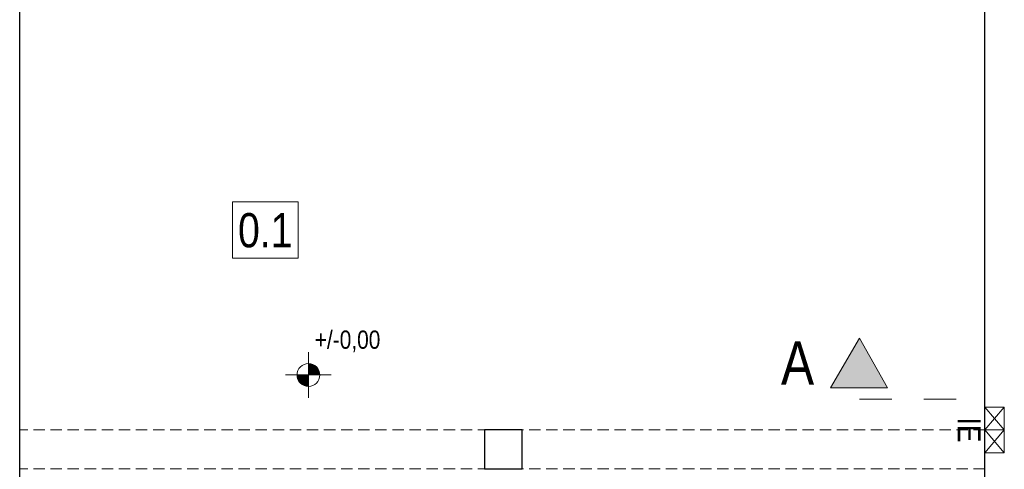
# Model space of a CAD drawing. Extents: x -543332 to -314699, y -9028 to 155584.
# Tile 16 of 256: x -497418 to -488778, y 38823 to 42765. Entities that reach past the tile are written whole.
import ezdxf

# ---------------------------------------------------------------- set-up
doc = ezdxf.new("R2010")
doc.units = 0
doc.header["$MEASUREMENT"] = 0
doc.linetypes.add('Dashed', pattern=[564.444447, 282.222223, -282.222223])
doc.linetypes.add('Krawędzie ukryte', pattern=[150, 100, -50])
for name, color, linetype, lineweight in [('INSTALACJA IE_Nr_Pióra__88', 8, 'Continuous', 20), ('INWENT OPISY_Nr_Pióra__21', 8, 'Continuous', 9), ('INWENT OPISY_Nr_Pióra__41', 8, 'Continuous', 15), ('INWENT OPISY_Nr_Pióra__88', 8, 'Continuous', 20), ('INWENT RZĘDNE_Nr_Pióra__21', 8, 'Continuous', 9), ('INWENT.ŚCIANY_Nr_Pióra__1', 8, 'Continuous', 25), ('Istniejące stropy_Nr_Pióra__5', 8, 'Continuous', 13)]:
    doc.layers.add(name, color=color, linetype=linetype, lineweight=lineweight)
doc.layers.add('INWENT RZĘDNE', color=8, linetype='Continuous')
doc.styles.add('GENERATED_STYLE_3', font='ARIALN.TTF')
doc.styles.add('GENERATED_STYLE_4', font='ARIALN.TTF')
doc.styles.add('GENERATED_STYLE_7', font='ARIALN.TTF')

# ---------------------------------------------------------------- blocks, each defined once
blk = doc.blocks.new('Koty wysokościowe_5', base_point=(-494884.6, 39649.7))
at = {"layer": 'INWENT RZĘDNE_Nr_Pióra__21', "linetype": 'Continuous'}
for points in [[(-494884.6, 39649.7), (-494784.6, 39649.7), (-494792.2, 39688), (-494813.9, 39720.4), (-494846.3, 39742.1), (-494884.6, 39749.7)], [(-494884.6, 39649.7), (-494984.6, 39649.7), (-494977, 39611.4), (-494955.3, 39579), (-494922.8, 39557.3), (-494884.6, 39549.7)]]:
    blk.add_hatch(color=256, dxfattribs=at).paths.add_polyline_path(points, flags=0)
for p, q in [((-494884.6, 39449.7), (-494884.6, 39849.7)), ((-495084.6, 39649.7), (-494684.6, 39649.7))]:
    blk.add_line(p, q, dxfattribs=at)
blk.add_circle((-494884.6, 39649.7), 100, dxfattribs=at)
at = {"layer": 'INWENT RZĘDNE_Nr_Pióra__21', "insert": (-494829.3, 39849.7), "char_height": 160, "attachment_point": 7, "style": 'GENERATED_STYLE_3'}
blk.add_mtext('{+/-0,00}', dxfattribs=at)

msp = doc.modelspace()

# ---------------------------------------------------------------- hatches: boundary and pattern name
at = {"layer": 'INWENT OPISY_Nr_Pióra__21', "linetype": 'Continuous'}
msp.add_hatch(color=256, dxfattribs=at).paths.add_polyline_path([(-490048.3, 39973.9), (-489804, 39537.6), (-490304, 39537.6)], flags=0)

# ---------------------------------------------------------------- linework, layer by layer
at = {"layer": 'INSTALACJA IE_Nr_Pióra__88', "linetype": 'Continuous'}
for p, q in [((-488948.3, 39167.6), (-488948.3, 39367.6)), ((-488948.3, 39367.6), (-488778.3, 39367.6)), ((-488948.3, 39167.6), (-488778.3, 39367.6)), ((-488778.3, 39167.6), (-488948.3, 39367.6)), ((-488778.3, 39367.6), (-488778.3, 39167.6)), ((-488778.3, 39167.6), (-488948.3, 39167.6)), ((-488948.3, 38967.6), (-488948.3, 39167.6)), ((-488948.3, 39167.6), (-488778.3, 39167.6)), ((-488948.3, 38967.6), (-488778.3, 39167.6)), ((-488778.3, 38967.6), (-488948.3, 39167.6)), ((-488778.3, 39167.6), (-488778.3, 38967.6)), ((-488778.3, 38967.6), (-488948.3, 38967.6))]:
    msp.add_line(p, q, dxfattribs=at)
at = {"layer": 'INWENT OPISY_Nr_Pióra__41', "linetype": 'Continuous'}
for p, q in [((-490048.3, 39973.9), (-490304, 39537.6)), ((-489804, 39537.6), (-490048.3, 39973.9)), ((-489804, 39537.6), (-490304, 39537.6))]:
    msp.add_line(p, q, dxfattribs=at)
at = {"layer": 'INWENT OPISY_Nr_Pióra__41', "linetype": 'Dashed'}
msp.add_line((-490048.3, 39437.6), (-488948.3, 39437.6), dxfattribs=at)
at = {"layer": 'INWENT.ŚCIANY_Nr_Pióra__1', "linetype": 'Continuous'}
for p, q in [((-497418.3, 35817.6), (-497418.3, 44437.6)), ((-488948.3, 38537.6), (-488948.3, 44437.6)), ((-493008.3, 39167.6), (-493338.3, 39167.6)), ((-493338.3, 39167.6), (-493338.3, 38827.6)), ((-493008.3, 38827.6), (-493008.3, 39167.6)), ((-493338.3, 38827.6), (-493008.3, 38827.6))]:
    msp.add_line(p, q, dxfattribs=at)
at = {"layer": 'Istniejące stropy_Nr_Pióra__5', "linetype": 'Krawędzie ukryte'}
for p, q in [((-488948.3, 39167.6), (-497418.3, 39167.6)), ((-488948.3, 38827.6), (-497418.3, 38827.6))]:
    msp.add_line(p, q, dxfattribs=at)

# ---------------------------------------------------------------- block references
at = {"layer": 'INWENT RZĘDNE'}
msp.add_blockref('Koty wysokościowe_5', (-494884.6, 39649.7), dxfattribs=at)

# ---------------------------------------------------------------- texts
at = {"layer": 'INWENT OPISY_Nr_Pióra__21', "linetype": 'Continuous', "insert": (-490592.6, 39944.7), "char_height": 380, "attachment_point": 2, "style": 'GENERATED_STYLE_7'}
msp.add_mtext('{A}', dxfattribs=at)
at = {"layer": 'INWENT OPISY_Nr_Pióra__88', "linetype": 'Continuous', "insert": (-488986.2, 39167.6), "char_height": 200, "attachment_point": 2, "rotation": 270, "style": 'GENERATED_STYLE_7'}
msp.add_mtext('{IE}', dxfattribs=at)

# ---------------------------------------------------------------- wipeouts: each hides what was drawn before it
at = {"linetype": 'Continuous', "ltscale": 1987804.24262667}
msp.add_wipeout([(-495551.4, 41167.2), (-494975.4, 41167.2), (-494975.4, 40673.1), (-495551.4, 40673.1)], dxfattribs=at).dxf.layer = 'INWENT OPISY_Nr_Pióra__21'

# ---------------------------------------------------------------- next in the draw order: linework, layer by layer
at = {"layer": 'INWENT OPISY_Nr_Pióra__21', "linetype": 'Continuous', "flags": 128}
msp.add_lwpolyline([(-495551.4, 41167.2), (-494975.4, 41167.2), (-494975.4, 40673.1), (-495551.4, 40673.1)], close=True, dxfattribs=at)

# ---------------------------------------------------------------- next in the draw order: texts
at = {"layer": 'INWENT OPISY_Nr_Pióra__21', "linetype": 'Continuous', "insert": (-495263.4, 40765.1), "char_height": 300, "attachment_point": 8, "style": 'GENERATED_STYLE_4'}
msp.add_mtext('{0.1 }', dxfattribs=at)

doc.saveas('drawing.dxf')
